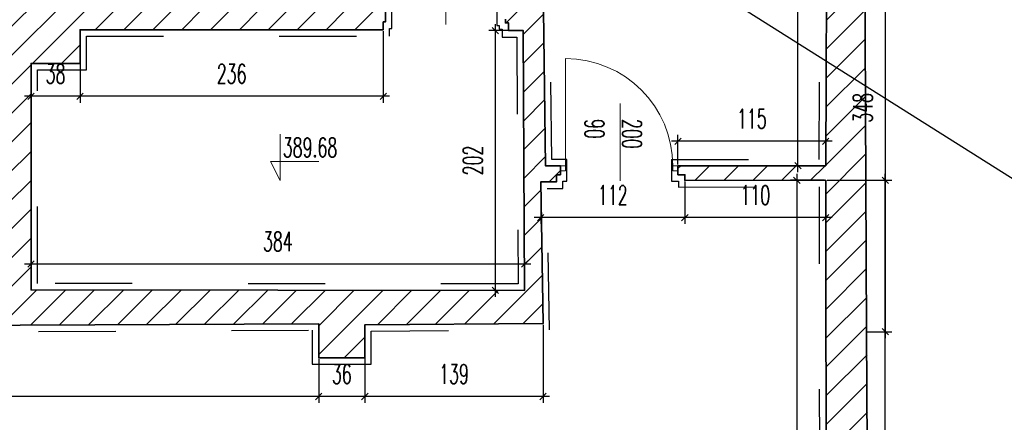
# Model space of a CAD drawing. Header units: millimetres. Extents: x 19887 to 192597, y -14203 to 39042.
# Tile 209 of 256: x 68943 to 69708, y -10100 to -9787. Entities that reach past the tile are written whole.
import ezdxf
from ezdxf import colors
from ezdxf.entities.mleader import LeaderData, LeaderLine
from ezdxf.math import Vec2, Vec3

# ---------------------------------------------------------------- set-up
doc = ezdxf.new("R2010")
doc.units = ezdxf.units.MM
doc.linetypes.add('ACAD_ISO03W100', pattern=[30, 12, -18])
doc.layers.get('Defpoints').update_dxf_attribs({"color": 4})
for name, color, linetype, lineweight in [('Basen_rzut_poziom_1_obrys', 252, 'Continuous', 35), ('Drzwi', 2, 'Continuous', 5), ('koty wysokościowe', 252, 'Continuous', 0), ('Schody', 252, 'Continuous', 5)]:
    doc.layers.add(name, color=color, linetype=linetype, lineweight=lineweight)
for name, color, linetype in [('Sufit podwieszany', 252, 'Continuous'), ('Wymiarowanie', 3, 'Continuous'), ('Wypełnienie', 252, 'Continuous')]:
    doc.layers.add(name, color=color, linetype=linetype)
doc.styles.add('ROMANS', font='romans.shx', dxfattribs={"width": 0.6})
doc.styles.get("Standard").update_dxf_attribs({"font": 'arial.ttf'})
doc.dimstyles.new('000001FB70622F18', dxfattribs={"dimtxt": 20, "dimasz": 5, "dimexe": 5, "dimexo": 1, "dimgap": 20, "dimtad": 1, "dimtoh": 1, "dimdec": 0, "dimtxsty": 'Standard', "dimblk": 'OBLIQUE', "dimcen": 0, "dimdle": 5, "dimclrd": 252, "dimclre": 252, "dimclrt": 252, "dimadec": 0, "dimazin": 0, "dimtfac": 1, "dimtdec": 0, "dimtmove": 0, "dimatfit": 3, "dimldrblk": 'OBLIQUE', "dimfxl": 150, "dimfxlon": 1, "dimlwd": 25, "dimlwe": 25, "dimarcsym": 1})
pattern_1 = [(45, (3252.028, -2175.285), (-11.22532, 11.22532), [])]

# ---------------------------------------------------------------- blocks, each defined once
blk = doc.blocks.new('_Oblique')
at = {"color": 0, "linetype": 'ByBlock', "lineweight": -2}
blk.add_line((-0.5, -0.5), (0.5, 0.5), dxfattribs=at)
blk = doc.blocks.new('*D844')
at = {"layer": 'Defpoints', "color": 0}
for p in [(3744.91, -4921.01), (3746.37, -5269.26), (3761.11, -5269.26)]:
    blk.add_point(p, dxfattribs=at)
at = {"layer": 'Wymiarowanie', "color": 252, "linetype": 'Continuous', "lineweight": 25}
for p, q in [((3745.91, -4921.01), (3766.11, -4921.01)), ((3761.11, -4916.01), (3761.11, -5274.26)), ((3747.37, -5269.26), (3766.11, -5269.26))]:
    blk.add_line(p, q, dxfattribs=at)
at = {"layer": 'Wymiarowanie', "color": 252, "linetype": 'ByBlock', "lineweight": 25, "xscale": 5, "yscale": 5, "zscale": 5}
for p, rotation in [((3761.11, -4921.01), 90), ((3761.11, -5269.26), 270)]:
    blk.add_blockref('_Oblique', p, dxfattribs=dict(at, rotation=rotation))
at = {"layer": 'Wymiarowanie', "color": 252, "insert": (3743.61, -5095.13), "char_height": 15, "attachment_point": 5, "rotation": 90, "style": 'ROMANS'}
blk.add_mtext('348', dxfattribs=at)
blk = doc.blocks.new('*D842')
at = {"layer": 'Defpoints', "color": 0}
for p in [(3714.77, -5151.44), (3761.11, -5151.44), (3752.94, -6394.39)]:
    blk.add_point(p, dxfattribs=at)
at = {"layer": 'Wymiarowanie', "color": 252, "linetype": 'Continuous', "lineweight": 25}
for p, q in [((3715.77, -5151.44), (3766.11, -5151.44)), ((3761.11, -6399.39), (3761.11, -5146.44)), ((3753.94, -6394.39), (3766.11, -6394.39))]:
    blk.add_line(p, q, dxfattribs=at)
at = {"layer": 'Wymiarowanie', "color": 252, "linetype": 'ByBlock', "lineweight": 25, "xscale": 5, "yscale": 5, "zscale": 5}
for p, rotation in [((3761.11, -5151.44), 90.00000000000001), ((3761.11, -6394.39), 270)]:
    blk.add_blockref('_Oblique', p, dxfattribs=dict(at, rotation=rotation))
at = {"layer": 'Wymiarowanie', "color": 252, "insert": (3743.61, -5772.91), "char_height": 15, "attachment_point": 5, "rotation": 90, "style": 'ROMANS'}
blk.add_mtext('1243', dxfattribs=at)
blk = doc.blocks.new('*D843')
at = {"layer": 'Defpoints', "color": 0}
for p in [(3605.2, -5151.44), (3714.77, -5151.44), (3605.2, -5180.46)]:
    blk.add_point(p, dxfattribs=at)
at = {"layer": 'Wymiarowanie', "color": 252, "linetype": 'Continuous', "lineweight": 25}
for p, q in [((3605.2, -5152.44), (3605.2, -5185.46)), ((3714.77, -5152.44), (3714.77, -5185.46)), ((3719.77, -5180.46), (3600.2, -5180.46))]:
    blk.add_line(p, q, dxfattribs=at)
at = {"layer": 'Wymiarowanie', "color": 252, "linetype": 'ByBlock', "lineweight": 25, "xscale": 5, "yscale": 5, "zscale": 5, "rotation": 180}
blk.add_blockref('_Oblique', (3605.2, -5180.46), dxfattribs=at)
at = {"layer": 'Wymiarowanie', "color": 252, "linetype": 'ByBlock', "lineweight": 25, "xscale": 5, "yscale": 5, "zscale": 5}
blk.add_blockref('_Oblique', (3714.77, -5180.46), dxfattribs=at)
at = {"layer": 'Wymiarowanie', "color": 252, "insert": (3659.99, -5162.96), "char_height": 15, "attachment_point": 5, "style": 'ROMANS'}
blk.add_mtext('110', dxfattribs=at)
blk = doc.blocks.new('*D847')
at = {"layer": 'Defpoints', "color": 0}
for p in [(3493.09, -5152.78), (3605.2, -5151.44), (3493.09, -5180.46)]:
    blk.add_point(p, dxfattribs=at)
at = {"layer": 'Wymiarowanie', "color": 252, "linetype": 'Continuous', "lineweight": 25}
for p, q in [((3605.2, -5152.44), (3605.2, -5185.46)), ((3493.09, -5153.78), (3493.09, -5185.46)), ((3610.2, -5180.46), (3488.09, -5180.46))]:
    blk.add_line(p, q, dxfattribs=at)
at = {"layer": 'Wymiarowanie', "color": 252, "linetype": 'ByBlock', "lineweight": 25, "xscale": 5, "yscale": 5, "zscale": 5, "rotation": 180}
blk.add_blockref('_Oblique', (3493.09, -5180.46), dxfattribs=at)
at = {"layer": 'Wymiarowanie', "color": 252, "linetype": 'ByBlock', "lineweight": 25, "xscale": 5, "yscale": 5, "zscale": 5}
blk.add_blockref('_Oblique', (3605.2, -5180.46), dxfattribs=at)
at = {"layer": 'Wymiarowanie', "color": 252, "insert": (3549.14, -5162.96), "char_height": 15, "attachment_point": 5, "style": 'ROMANS'}
blk.add_mtext('112', dxfattribs=at)
blk = doc.blocks.new('*D848')
at = {"layer": 'Defpoints', "color": 0}
for p in [(3599.81, -5121.11), (3599.81, -5140.19), (3714.77, -5140.19)]:
    blk.add_point(p, dxfattribs=at)
at = {"layer": 'Wymiarowanie', "color": 252, "linetype": 'Continuous', "lineweight": 25}
for p, q in [((3719.77, -5121.11), (3594.81, -5121.11)), ((3599.81, -5139.19), (3599.81, -5116.11)), ((3714.77, -5139.19), (3714.77, -5116.11))]:
    blk.add_line(p, q, dxfattribs=at)
at = {"layer": 'Wymiarowanie', "color": 252, "linetype": 'ByBlock', "lineweight": 25, "xscale": 5, "yscale": 5, "zscale": 5, "rotation": 180}
blk.add_blockref('_Oblique', (3599.81, -5121.11), dxfattribs=at)
at = {"layer": 'Wymiarowanie', "color": 252, "linetype": 'ByBlock', "lineweight": 25, "xscale": 5, "yscale": 5, "zscale": 5}
blk.add_blockref('_Oblique', (3714.77, -5121.11), dxfattribs=at)
at = {"layer": 'Wymiarowanie', "color": 252, "insert": (3657.29, -5103.61), "char_height": 15, "attachment_point": 5, "style": 'ROMANS'}
blk.add_mtext('115', dxfattribs=at)
blk = doc.blocks.new('*D849')
at = {"layer": 'Defpoints', "color": 0}
for p in [(3693.13, -4666.23), (3714.77, -4666.23), (3714.77, -5140.19)]:
    blk.add_point(p, dxfattribs=at)
at = {"layer": 'Wymiarowanie', "color": 252, "linetype": 'Continuous', "lineweight": 25}
for p, q in [((3693.13, -5145.19), (3693.13, -4661.23)), ((3713.77, -4666.23), (3688.13, -4666.23)), ((3713.77, -5140.19), (3688.13, -5140.19))]:
    blk.add_line(p, q, dxfattribs=at)
at = {"layer": 'Wymiarowanie', "color": 252, "linetype": 'ByBlock', "lineweight": 25, "xscale": 5, "yscale": 5, "zscale": 5}
for p, rotation in [((3693.13, -4666.23), 90), ((3693.13, -5140.19), 270)]:
    blk.add_blockref('_Oblique', p, dxfattribs=dict(at, rotation=rotation))
at = {"layer": 'Wymiarowanie', "color": 252, "insert": (3675.63, -4903.21), "char_height": 15, "attachment_point": 5, "rotation": 90, "style": 'ROMANS'}
blk.add_mtext('474', dxfattribs=at)
blk = doc.blocks.new('*D892')
at = {"layer": 'Defpoints', "color": 0}
for p in [(3480.56, -5216.52), (3096.8, -5236.76), (3480.56, -5237.08)]:
    blk.add_point(p, dxfattribs=at)
at = {"layer": 'Wymiarowanie', "color": 252, "linetype": 'Continuous', "lineweight": 25}
for p, q in [((3096.8, -5235.76), (3096.8, -5211.52)), ((3480.56, -5236.08), (3480.56, -5211.52)), ((3091.8, -5216.52), (3485.56, -5216.52))]:
    blk.add_line(p, q, dxfattribs=at)
at = {"layer": 'Wymiarowanie', "color": 252, "linetype": 'ByBlock', "lineweight": 25, "xscale": 5, "yscale": 5, "zscale": 5, "rotation": 180}
blk.add_blockref('_Oblique', (3096.8, -5216.52), dxfattribs=at)
at = {"layer": 'Wymiarowanie', "color": 252, "linetype": 'ByBlock', "lineweight": 25, "xscale": 5, "yscale": 5, "zscale": 5}
blk.add_blockref('_Oblique', (3480.56, -5216.52), dxfattribs=at)
at = {"layer": 'Wymiarowanie', "color": 252, "insert": (3288.68, -5199.02), "char_height": 15, "attachment_point": 5, "style": 'ROMANS'}
blk.add_mtext('384', dxfattribs=at)
blk = doc.blocks.new('*D893')
at = {"layer": 'Defpoints', "color": 0}
for p in [(3356.37, -5263.86), (3494.98, -5262.94), (3356.37, -5319.68)]:
    blk.add_point(p, dxfattribs=at)
at = {"layer": 'Wymiarowanie', "color": 252, "linetype": 'Continuous', "lineweight": 25}
for p, q in [((3356.37, -5264.86), (3356.37, -5324.68)), ((3494.98, -5263.94), (3494.98, -5324.68)), ((3499.98, -5319.68), (3351.37, -5319.68))]:
    blk.add_line(p, q, dxfattribs=at)
at = {"layer": 'Wymiarowanie', "color": 252, "linetype": 'ByBlock', "lineweight": 25, "xscale": 5, "yscale": 5, "zscale": 5, "rotation": 180}
blk.add_blockref('_Oblique', (3356.37, -5319.68), dxfattribs=at)
at = {"layer": 'Wymiarowanie', "color": 252, "linetype": 'ByBlock', "lineweight": 25, "xscale": 5, "yscale": 5, "zscale": 5}
blk.add_blockref('_Oblique', (3494.98, -5319.68), dxfattribs=at)
at = {"layer": 'Wymiarowanie', "color": 252, "insert": (3425.68, -5302.18), "char_height": 15, "attachment_point": 5, "style": 'ROMANS'}
blk.add_mtext('139', dxfattribs=at)
blk = doc.blocks.new('*D894')
at = {"layer": 'Defpoints', "color": 0}
for p in [(3356.37, -5263.86), (3320.5, -5289.59), (3320.5, -5319.68)]:
    blk.add_point(p, dxfattribs=at)
at = {"layer": 'Wymiarowanie', "color": 252, "linetype": 'Continuous', "lineweight": 25}
for p, q in [((3356.37, -5264.86), (3356.37, -5324.68)), ((3320.5, -5290.59), (3320.5, -5324.68)), ((3361.37, -5319.68), (3315.5, -5319.68))]:
    blk.add_line(p, q, dxfattribs=at)
at = {"layer": 'Wymiarowanie', "color": 252, "linetype": 'ByBlock', "lineweight": 25, "xscale": 5, "yscale": 5, "zscale": 5, "rotation": 180}
blk.add_blockref('_Oblique', (3320.5, -5319.68), dxfattribs=at)
at = {"layer": 'Wymiarowanie', "color": 252, "linetype": 'ByBlock', "lineweight": 25, "xscale": 5, "yscale": 5, "zscale": 5}
blk.add_blockref('_Oblique', (3356.37, -5319.68), dxfattribs=at)
at = {"layer": 'Wymiarowanie', "color": 252, "insert": (3338.44, -5302.18), "char_height": 15, "attachment_point": 5, "style": 'ROMANS'}
blk.add_mtext('36', dxfattribs=at)
blk = doc.blocks.new('*D890')
at = {"layer": 'Defpoints', "color": 0}
for p in [(2797.66, -5265.43), (3320.5, -5289.59), (2797.66, -5319.68)]:
    blk.add_point(p, dxfattribs=at)
at = {"layer": 'Wymiarowanie', "color": 252, "linetype": 'Continuous', "lineweight": 25}
for p, q in [((2797.66, -5266.43), (2797.66, -5324.68)), ((3320.5, -5290.59), (3320.5, -5324.68)), ((3325.5, -5319.68), (2792.66, -5319.68))]:
    blk.add_line(p, q, dxfattribs=at)
at = {"layer": 'Wymiarowanie', "color": 252, "linetype": 'ByBlock', "lineweight": 25, "xscale": 5, "yscale": 5, "zscale": 5, "rotation": 180}
blk.add_blockref('_Oblique', (2797.66, -5319.68), dxfattribs=at)
at = {"layer": 'Wymiarowanie', "color": 252, "linetype": 'ByBlock', "lineweight": 25, "xscale": 5, "yscale": 5, "zscale": 5}
blk.add_blockref('_Oblique', (3320.5, -5319.68), dxfattribs=at)
at = {"layer": 'Wymiarowanie', "color": 252, "insert": (3059.08, -5302.18), "char_height": 15, "attachment_point": 5, "style": 'ROMANS'}
blk.add_mtext('523', dxfattribs=at)
blk = doc.blocks.new('*D902')
at = {"layer": 'Defpoints', "color": 0}
for p in [(3714.77, -5151.44), (3692.29, -6429.06), (3720.1, -6429.06)]:
    blk.add_point(p, dxfattribs=at)
at = {"layer": 'Wymiarowanie', "color": 252, "linetype": 'Continuous', "lineweight": 25}
for p, q in [((3713.77, -5151.44), (3687.29, -5151.44)), ((3692.29, -5146.44), (3692.29, -6434.06)), ((3719.1, -6429.06), (3687.29, -6429.06))]:
    blk.add_line(p, q, dxfattribs=at)
at = {"layer": 'Wymiarowanie', "color": 252, "linetype": 'ByBlock', "lineweight": 25, "xscale": 5, "yscale": 5, "zscale": 5}
for p, rotation in [((3692.29, -5151.44), 90.00000000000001), ((3692.29, -6429.06), 270)]:
    blk.add_blockref('_Oblique', p, dxfattribs=dict(at, rotation=rotation))
at = {"layer": 'Wymiarowanie', "color": 252, "insert": (3674.79, -5790.25), "char_height": 15, "attachment_point": 5, "rotation": 90, "style": 'ROMANS'}
blk.add_mtext('1278', dxfattribs=at)
blk = doc.blocks.new('*D1009')
at = {"layer": 'Defpoints', "color": 0}
for p in [(3479.57, -5035.06), (3457.75, -5237.08), (3480.56, -5237.08)]:
    blk.add_point(p, dxfattribs=at)
at = {"layer": 'Wymiarowanie', "color": 252, "linetype": 'Continuous', "lineweight": 25}
for p, q in [((3457.75, -5030.06), (3457.75, -5242.08)), ((3478.57, -5035.06), (3452.75, -5035.06)), ((3479.56, -5237.08), (3452.75, -5237.08))]:
    blk.add_line(p, q, dxfattribs=at)
at = {"layer": 'Wymiarowanie', "color": 252, "linetype": 'ByBlock', "lineweight": 25, "xscale": 5, "yscale": 5, "zscale": 5}
for p, rotation in [((3457.75, -5035.06), 90), ((3457.75, -5237.08), 270)]:
    blk.add_blockref('_Oblique', p, dxfattribs=dict(at, rotation=rotation))
at = {"layer": 'Wymiarowanie', "color": 252, "insert": (3440.25, -5136.07), "char_height": 15, "attachment_point": 5, "rotation": 90, "style": 'ROMANS'}
blk.add_mtext('202', dxfattribs=at)
blk = doc.blocks.new('*D1010')
at = {"layer": 'Defpoints', "color": 0}
for p in [(3134.85, -5034.39), (3370.65, -5034.39), (3134.85, -5086.13)]:
    blk.add_point(p, dxfattribs=at)
at = {"layer": 'Wymiarowanie', "color": 252, "linetype": 'Continuous', "lineweight": 25}
for p, q in [((3134.85, -5035.39), (3134.85, -5091.13)), ((3370.65, -5035.39), (3370.65, -5091.13)), ((3375.65, -5086.13), (3129.85, -5086.13))]:
    blk.add_line(p, q, dxfattribs=at)
at = {"layer": 'Wymiarowanie', "color": 252, "linetype": 'ByBlock', "lineweight": 25, "xscale": 5, "yscale": 5, "zscale": 5, "rotation": 180}
blk.add_blockref('_Oblique', (3134.85, -5086.13), dxfattribs=at)
at = {"layer": 'Wymiarowanie', "color": 252, "linetype": 'ByBlock', "lineweight": 25, "xscale": 5, "yscale": 5, "zscale": 5}
blk.add_blockref('_Oblique', (3370.65, -5086.13), dxfattribs=at)
at = {"layer": 'Wymiarowanie', "color": 252, "insert": (3252.75, -5068.63), "char_height": 15, "attachment_point": 5, "style": 'ROMANS'}
blk.add_mtext('236', dxfattribs=at)
blk = doc.blocks.new('*D1011')
at = {"layer": 'Defpoints', "color": 0}
for p in [(3134.85, -5034.39), (3096.8, -5060.51), (3096.8, -5086.13)]:
    blk.add_point(p, dxfattribs=at)
at = {"layer": 'Wymiarowanie', "color": 252, "linetype": 'Continuous', "lineweight": 25}
for p, q in [((3134.85, -5035.39), (3134.85, -5091.13)), ((3096.8, -5061.51), (3096.8, -5091.13)), ((3139.85, -5086.13), (3091.8, -5086.13))]:
    blk.add_line(p, q, dxfattribs=at)
at = {"layer": 'Wymiarowanie', "color": 252, "linetype": 'ByBlock', "lineweight": 25, "xscale": 5, "yscale": 5, "zscale": 5, "rotation": 180}
blk.add_blockref('_Oblique', (3096.8, -5086.13), dxfattribs=at)
at = {"layer": 'Wymiarowanie', "color": 252, "linetype": 'ByBlock', "lineweight": 25, "xscale": 5, "yscale": 5, "zscale": 5}
blk.add_blockref('_Oblique', (3134.85, -5086.13), dxfattribs=at)
at = {"layer": 'Wymiarowanie', "color": 252, "insert": (3115.82, -5068.63), "char_height": 15, "attachment_point": 5, "style": 'ROMANS'}
blk.add_mtext('38', dxfattribs=at)
blk = doc.blocks.new('G$CF5E15B28')
at = {"layer": 'Wypełnienie'}
h = blk.add_hatch(dxfattribs=at)
h.set_pattern_fill('ANSI31', color=253, scale=5, angle=90)
h.set_pattern_definition(pattern_1)
h.paths.add_polyline_path([(3134.39, -4844.85), (3095.99, -4844.85), (3095.99, -4685.26), (3120.88, -4685.26), (3120.88, -4665.53), (3242.97, -4665.53), (3241.96, -4754.68), (3248.73, -4754.68), (3248.73, -4757.46), (3258.8, -4757.46), (3258.8, -4665.82), (3276.06, -4665.82), (3276.06, -4655.55), (3273.79, -4655.55), (3273.79, -4636.95), (2893.61, -4636.95), (2893.61, -4655.41), (2891.48, -4655.41), (2891.48, -4665.07), (2919.56, -4665.07), (2918.65, -4909.54), (2928.08, -4909.54), (2928.08, -4907.6), (2934.07, -4907.6), (2935.79, -4665.73), (3079.92, -4665.73), (3079.92, -5018.47), (2933.42, -5017.47), (2933.42, -5005.11), (2927.28, -5005.11), (2927.28, -5002.61), (2917.46, -5002.61), (2917.46, -5018.12), (2804.04, -5016.96), (2804.04, -5026.56), (2806.81, -5026.56), (2806.81, -5034.49), (3079.06, -5034.49), (3078.65, -5236.7), (2695.28, -5235.92), (2696.92, -5033.97), (2708.97, -5034.36), (2708.97, -5026.29), (2711.05, -5026.29), (2711.05, -5016.63), (2681.38, -5016.63), (2681.38, -5140.85), (2665.87, -5140.85), (2665.87, -5152.93), (2669.77, -5152.93), (2669.77, -5158), (2681.34, -5158), (2681.34, -5266.86), (2760.48, -5266.21), (2760.48, -5291.28), (2797.66, -5291.28), (2797.66, -5265.43), (3320.5, -5263.08), (3320.5, -5289.59), (3356.37, -5289.59), (3356.37, -5263.86), (3494.98, -5262.94), (3493.09, -5152.78), (3505.39, -5152.78), (3505.39, -5147.14), (3508.47, -5147.14), (3508.47, -5140.19), (3496.78, -5140.19), (3495.32, -5019.15), (3464.1, -5019.15), (3464.1, -5026.02), (3465.72, -5026.02), (3465.72, -5029.03), (3468.1, -5029.03), (3468.1, -5035.06), (3479.56, -5035), (3480.56, -5237.08), (3096.8, -5236.76), (3096.8, -5060.51), (3134.85, -5060.51), (3134.85, -5034.39), (3370.65, -5034.39), (3370.65, -5028.29), (3372.41, -5028.29), (3372.41, -5018.99), (3256.44, -5018.03), (3257.83, -4850.45), (3247.9, -4850.45), (3247.9, -4853.48), (3242.41, -4853.48), (3242.41, -5017.92), (3134.39, -5017.02)])
h.paths.add_polyline_path([(3749.39, -4619.39), (3741.31, -4619.39), (3741.31, -4622.78), (3719.31, -4622.78), (3719.31, -4638.27), (3371.87, -4636.95), (3371.87, -4655.55), (3369.09, -4655.55), (3369.09, -4666.23), (3407.76, -4666.23), (3407.76, -4683.22), (3458.31, -4683.22), (3458.31, -4666.23), (3715.83, -4666.23), (3715.78, -4797.98), (3733.78, -4797.98), (3733.78, -4785.3), (3744.27, -4785.3), (3744.27, -4668.2), (3749.39, -4668.2)])
h = blk.add_hatch(dxfattribs=at)
h.set_pattern_fill('ANSI31', color=253, scale=5, angle=90)
h.set_pattern_definition(pattern_1)
h.paths.add_polyline_path([(2040.97, -6527.02), (2041.3, -6461.08), (2661.1, -6455.77), (3095.54, -6457.38), (3095.38, -6471.66), (3096.9, -6471.66), (3099.83, -6465.3), (3104.73, -6478.03), (3107.18, -6471.66), (3110.34, -6471.51), (3110.49, -6457.38), (3244.11, -6458.18), (3244.11, -6466.15), (3254.73, -6466.15), (3255.38, -6463.33), (3255.4, -6458.2), (3382.25, -6458.63), (3382.17, -6473.74), (3385.62, -6473.74), (3388.55, -6467.37), (3393.45, -6480.11), (3395.9, -6473.74), (3399.06, -6473.59), (3399.15, -6457.29), (3523.98, -6458.7), (3523.98, -6464.32), (3533.57, -6464.32), (3534.93, -6462.46), (3534.93, -6458.53), (3734.37, -6459.18), (3734.2, -6474), (3736.37, -6474), (3740.56, -6464.9), (3747.56, -6483.09), (3751.06, -6474), (3754.63, -6473.82), (3754.66, -6441.84), (3766.55, -6441.84), (3766.55, -6394.39), (3752.94, -6394.39), (3744.91, -4921.01), (3733.78, -4921.01), (3733.78, -4933.69), (3715.66, -4933.69), (3714.77, -5140.19), (3599.81, -5140.19), (3599.81, -5147.14), (3605.2, -5147.14), (3605.2, -5151.75), (3714.72, -5151.44), (3720.1, -6429.06), (2019.26, -6431.66), (2019.26, -6462.65), (2023.81, -6462.65), (2023.81, -6526.97)])
at = {"layer": 'Basen_rzut_poziom_1_obrys', "color": 253, "linetype": 'ByBlock', "elevation": 0}
blk.add_lwpolyline([(3744.91, -4921.01), (3746.37, -5269.26), (3746.37, -5269.26), (3746.37, -5269.26), (3746.37, -5269.26)], dxfattribs=at)
at = {"layer": 'Basen_rzut_poziom_1_obrys', "color": 253, "elevation": 0}
for points in [[(3714.77, -5140.19), (3715.66, -4933.69), (3715.66, -4933.69), (3715.66, -4933.69)], [(2797.66, -5265.43), (3320.5, -5263.08), (3320.5, -5289.59), (3356.37, -5289.59), (3356.37, -5263.86), (3494.98, -5262.94), (3493.09, -5152.78), (3505.39, -5152.78), (3505.39, -5147.14), (3508.47, -5147.14), (3508.47, -5140.19), (3496.78, -5140.19), (3495.32, -5019.15)], [(3465.72, -5026.02), (3465.72, -5029.03), (3468.1, -5029.03), (3468.1, -5035.06), (3479.57, -5035.06), (3480.56, -5237.08), (3096.8, -5236.76), (3096.8, -5060.51), (3134.85, -5060.51), (3134.85, -5034.39), (3370.65, -5034.39), (3370.65, -5028.29), (3372.41, -5028.29), (3372.41, -5018.99)], [(3599.81, -5140.19), (3599.81, -5147.14), (3605.2, -5147.14), (3605.2, -5151.75), (3714.77, -5151.44), (3714.77, -5263.52)], [(3599.81, -5140.19), (3714.77, -5140.19)], [(3720.1, -6429.06), (3714.77, -5263.52)], [(3766.55, -6414.2), (3766.55, -6414.2), (3766.55, -6394.39), (3752.94, -6394.39), (3746.37, -5269.26)]]:
    blk.add_lwpolyline(points, dxfattribs=at)
at = {"layer": 'Drzwi', "color": 253, "elevation": 0}
for points in [[(3419.37, -5010.28), (3419.37, -5030.28)], [(3512.47, -5140.19), (3512.47, -5056.85)], [(3554.96, -5131.84), (3554.96, -5091.84)], [(3554.96, -5131.84), (3554.96, -5151.84)]]:
    blk.add_lwpolyline(points, dxfattribs=at)
for points in [[(3508.47, -5140.19), (3512.47, -5140.19), (3512.47, -5144.19), (3508.47, -5144.19)], [(3595.81, -5140.19), (3599.81, -5140.19), (3599.81, -5144.19), (3595.81, -5144.19)]]:
    blk.add_lwpolyline(points, close=True, dxfattribs=at)
at = {"layer": 'Drzwi', "color": 253}
blk.add_arc((3512.47, -5140.19, 0), 83.34, 0, 90, dxfattribs=at)
at = {"layer": 'koty wysokościowe', "color": 253, "elevation": 0}
for points in [[(3290.61, -5115.5), (3290.61, -5151.74)], [(3283.11, -5136.74), (3290.61, -5136.74)], [(3290.61, -5151.74), (3283.11, -5136.74)], [(3290.61, -5136.74), (3320.61, -5136.74)]]:
    blk.add_lwpolyline(points, dxfattribs=at)
at = {"layer": 'Sufit podwieszany', "color": 253, "linetype": 'ACAD_ISO03W100', "ltscale": 5, "elevation": 0}
for points in [[(3709.79, -5135.19), (3710.78, -4797.97)], [(2802.66, -5270.41), (3315.5, -5268.11), (3315.5, -5294.59), (3361.37, -5294.59), (3361.37, -5268.83), (3500.07, -5267.9), (3498.17, -5157.78), (3510.39, -5157.78), (3510.39, -5152.14), (3513.47, -5152.14), (3513.47, -5135.19), (3501.72, -5135.19), (3500.26, -5014.15)], [(3459.1, -5014.15), (3459.1, -5031.02), (3460.72, -5031.02), (3460.72, -5034.03), (3463.1, -5034.03), (3463.1, -5040.06), (3474.59, -5040.06), (3475.53, -5232.07), (3101.8, -5231.77), (3101.8, -5065.51), (3139.85, -5065.51), (3139.85, -5039.39), (3375.65, -5039.39), (3375.65, -5033.29), (3377.41, -5033.29), (3377.41, -5014.03)], [(3594.81, -5135.19), (3594.81, -5152.14), (3600.2, -5152.14), (3600.2, -5156.77), (3709.77, -5156.45), (3709.77, -5263.52)], [(3594.81, -5135.19), (3709.79, -5135.19)], [(3715.07, -6424.06), (3709.77, -5263.54)]]:
    blk.add_lwpolyline(points, dxfattribs=at)
at = {"layer": 'Drzwi', "color": 253, "char_height": 15, "width": 190.2964, "attachment_point": 7, "rotation": 270, "style": 'ROMANS'}
for s, insert in [('90', (3391.59, -4984.23, 0)), ('200', (3421.02, -4982.2, 0)), ('90', (3527.43, -5103.76, 0)), ('200', (3556.62, -5103.76, 0))]:
    blk.add_mtext(s, dxfattribs=dict(at, insert=insert))
at = {"layer": 'koty wysokościowe', "color": 253, "insert": (3292.5, -5118.41, 0), "char_height": 15, "width": 21553.2844, "attachment_point": 1, "style": 'ROMANS'}
blk.add_mtext('389.68', dxfattribs=at)
at = {"layer": 'Wymiarowanie', "color": 253}
for base, p1, p2, angle, override, picture, middle in [((3693.13, -4666.23, 0), (3714.77, -5140.19, 0), (3714.77, -4666.23, 0), 90, {"dimtxt": 15, "dimgap": 10, "dimtxsty": 'ROMANS'}, '*D849', (3675.63, -4903.21, 0)), ((3761.11, -5269.26, 0), (3744.91, -4921.01, 0), (3746.37, -5269.26, 0), 90, {"dimtxt": 15, "dimgap": 10, "dimtxsty": 'ROMANS', "dimtmove": 1}, '*D844', (3743.61, -5095.13, 0)), ((3457.75, -5237.08, 0), (3479.57, -5035.06, 0), (3480.56, -5237.08, 0), 90, {"dimtxt": 15, "dimgap": 10, "dimtxsty": 'ROMANS'}, '*D1009', (3440.25, -5136.07, 0)), ((3096.8, -5086.13, 0), (3134.85, -5034.39, 0), (3096.8, -5060.51, 0), 0, {"dimtxt": 15, "dimgap": 10, "dimtxsty": 'ROMANS', "dimtmove": 1}, '*D1011', (3115.82, -5068.63, 0)), ((3134.85, -5086.13, 0), (3370.65, -5034.39, 0), (3134.85, -5034.39, 0), 0, {"dimtxt": 15, "dimgap": 10, "dimtxsty": 'ROMANS'}, '*D1010', (3252.75, -5068.63, 0)), ((3599.81, -5121.11, 0), (3714.77, -5140.19, 0), (3599.81, -5140.19, 0), 0, {"dimtxt": 15, "dimgap": 10, "dimtxsty": 'ROMANS'}, '*D848', (3657.29, -5103.61, 0)), ((3493.09, -5180.46, 0), (3605.2, -5151.44, 0), (3493.09, -5152.78, 0), 0, {"dimtxt": 15, "dimgap": 10, "dimtxsty": 'ROMANS', "dimtmove": 1}, '*D847', (3549.14, -5162.96, 0)), ((3605.2, -5180.46, 0), (3714.77, -5151.44, 0), (3605.2, -5151.44, 0), 0, {"dimtxt": 15, "dimgap": 10, "dimtxsty": 'ROMANS'}, '*D843', (3659.99, -5162.96, 0)), ((3692.29, -6429.06, 0), (3714.77, -5151.44, 0), (3720.1, -6429.06, 0), 90, {"dimtxt": 15, "dimgap": 10, "dimtxsty": 'ROMANS'}, '*D902', (3674.79, -5790.25, 0)), ((3761.11, -5151.44, 0), (3752.94, -6394.39, 0), (3714.77, -5151.44, 0), 90, {"dimtxt": 15, "dimgap": 10, "dimtxsty": 'ROMANS', "dimtmove": 1}, '*D842', (3743.61, -5772.91, 0)), ((3480.56, -5216.52, 0), (3096.8, -5236.76, 0), (3480.56, -5237.08, 0), 0, {"dimtxt": 15, "dimgap": 10, "dimtxsty": 'ROMANS'}, '*D892', (3288.68, -5199.02, 0)), ((2797.66, -5319.68, 0), (3320.5, -5289.59, 0), (2797.66, -5265.43, 0), 0, {"dimtxt": 15, "dimgap": 10, "dimtxsty": 'ROMANS', "dimtmove": 1}, '*D890', (3059.08, -5302.18, 0)), ((3320.5, -5319.68, 0), (3356.37, -5263.86, 0), (3320.5, -5289.59, 0), 0, {"dimtxt": 15, "dimgap": 10, "dimtxsty": 'ROMANS', "dimtmove": 1}, '*D894', (3338.44, -5302.18, 0)), ((3356.37, -5319.68, 0), (3494.98, -5262.94, 0), (3356.37, -5263.86, 0), 0, {"dimtxt": 15, "dimgap": 10, "dimtxsty": 'ROMANS'}, '*D893', (3425.68, -5302.18, 0))]:
    dim = blk.add_linear_dim(base=base, p1=p1, p2=p2, angle=angle, dimstyle='000001FB70622F18', override=override, dxfattribs=at)
    dim.commit()
    dim.dimension.update_dxf_attribs({"geometry": picture, "text_midpoint": middle})
at = {"layer": 'Schody', "color": 253}
ml = blk.add_multileader_mtext('Standard', dxfattribs=at)
ml.set_content('', color=253)
ml.set_leader_properties()
ml.build(insert=Vec2(0, 0))
ml.multileader.update_dxf_attribs({"text_top_attachment_type": 0, "text_bottom_attachment_type": 0, "dogleg_length": 0.8, "arrow_head_size": 20})
ctx = ml.context
ctx.base_point, ctx.char_height, ctx.arrow_head_size, ctx.landing_gap_size, ctx.plane_origin, ctx.plane_x_axis, ctx.plane_y_axis = Vec3(3864.2, -5152.13, 0), 0.4, 20, 0.2, Vec3(3863.4, -5152.13, 0), Vec3(1, 0, 0), Vec3(0, 1, 0)
ctx.attachment_type = 2
notes = []
notes.append((ctx, [(1, (1, 1, 0), (3863.4, -5152.13, 0), (1, 0, 0), 0.8, [(0, [(3428.68, -4877.83, 0)], 256, [])])]))
ctx.mtext.insert, ctx.mtext.text_direction, ctx.mtext.flow_direction = Vec3(3864.4, -5152.13, 0), Vec3(1, 0, 0), 5
for ctx, leaders in notes:
    for number, flags, end, landing, length, lines in leaders:
        leader = LeaderData()
        leader.index, (leader.has_last_leader_line, leader.has_dogleg_vector, leader.attachment_direction) = number, flags
        leader.last_leader_point, leader.dogleg_vector, leader.dogleg_length = Vec3(end), Vec3(landing), length
        for number, points, colour, breaks in lines:
            line = LeaderLine()
            line.index, line.vertices, line.color, line.breaks = number, Vec3.list(points), colors.encode_raw_color(colour), breaks
            leader.lines.append(line)
        ctx.leaders.append(leader)

msp = doc.modelspace()

# ---------------------------------------------------------------- block references
msp.add_blockref('G$CF5E15B28', (65854.82, -4760.22, 0))

doc.saveas('drawing.dxf')
